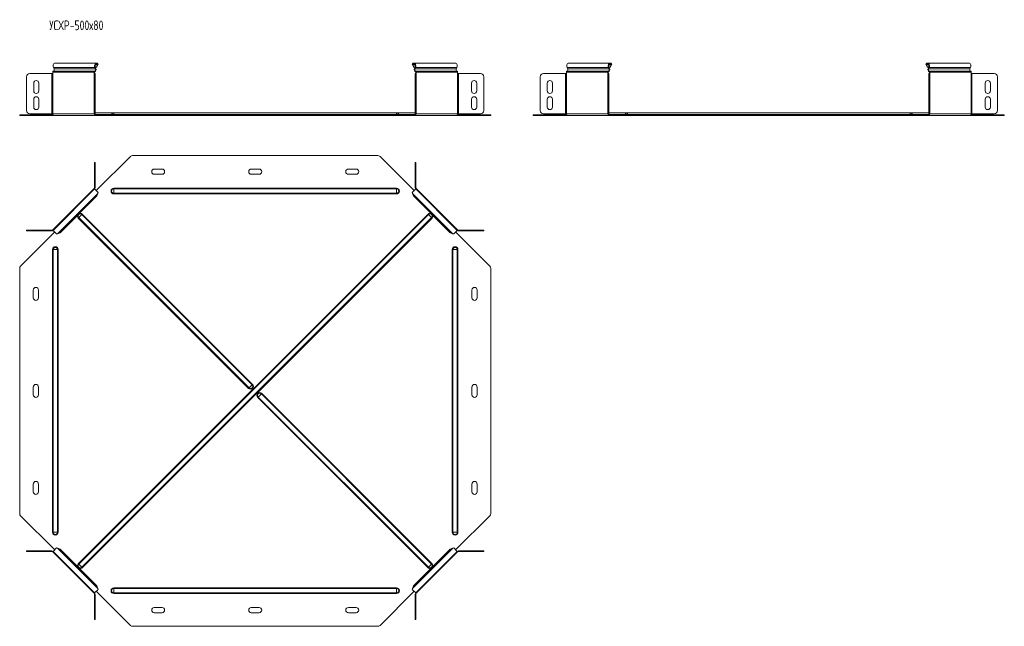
# Model space of a CAD drawing. Header units: millimetres. Extents: x -229 to 1462, y -7545 to 292.
# Tile 2 of 8: x -220 to 1302, y -5948 to -5009. Entities that reach past the tile are written whole.
import ezdxf

# ---------------------------------------------------------------- set-up
doc = ezdxf.new("R2010")
doc.units = ezdxf.units.MM
doc.styles.add('SLDTEXTSTYLE3', font='TXT', dxfattribs={"width": 0.7, "bigfont": 'bigfont'})

msp = doc.modelspace()

# ---------------------------------------------------------------- linework, layer by layer
at = {"color": 7, "linetype": 'Continuous', "lineweight": 15}
for p, q in [((-167.4, -5083.2), (-166.5, -5085.6)), ((-100.6, -5076.6), (-164.6, -5076.6)), ((-102.5, -5085.6), (-103.4, -5083.2)), ((-101.9, -5085.1), (-102.8, -5082.7)), ((-100.7, -5082.7), (-102.8, -5082.7)), ((-99.3, -5079.4), (-100.7, -5082.7)), ((-100.1, -5082.2), (-100.7, -5082.7)), ((-98.7, -5079), (-100.1, -5082.2)), ((-99.3, -5079.4), (-98.7, -5079)), ((-98.4, -5077.8), (-98.9, -5078.5)), ((387.3, -5077.8), (387.8, -5078.5)), ((388.3, -5079.4), (387.6, -5079)), ((389, -5082.2), (387.6, -5079)), ((389.6, -5082.7), (388.3, -5079.4)), ((389.6, -5082.7), (389, -5082.2)), ((453.5, -5076.6), (389.5, -5076.6)), ((391.7, -5082.7), (389.6, -5082.7)), ((391.7, -5082.7), (390.8, -5085.1)), ((392.3, -5083.2), (391.4, -5085.6)), ((455.5, -5085.6), (456.4, -5083.2)), ((627.5, -5085.6), (626.6, -5083.2)), ((693.4, -5076.6), (629.4, -5076.6)), ((690.6, -5083.2), (691.5, -5085.6)), ((691.2, -5082.7), (692.1, -5085.1)), ((691.2, -5082.7), (693.3, -5082.7)), ((693.3, -5082.7), (694.7, -5079.4)), ((693.3, -5082.7), (693.9, -5082.2)), ((693.9, -5082.2), (695.3, -5079)), ((694.7, -5079.4), (695.3, -5079)), ((695.6, -5077.8), (695.1, -5078.5)), ((1181.3, -5077.8), (1181.8, -5078.5)), ((1182.2, -5079.4), (1181.6, -5079)), ((1183, -5082.2), (1181.6, -5079)), ((1183.6, -5082.7), (1182.2, -5079.4)), ((1183.6, -5082.7), (1183, -5082.2)), ((1247.5, -5076.6), (1183.5, -5076.6)), ((1185.7, -5082.7), (1183.6, -5082.7)), ((1185.7, -5082.7), (1184.8, -5085.1)), ((1186.3, -5083.2), (1185.4, -5085.6)), ((1249.4, -5085.6), (1250.3, -5083.2)), ((-208.9, -5150.1), (-208.9, -5097.9)), ((-203.9, -5092.9), (-169.6, -5092.9)), ((-169.6, -5092.9), (-168.5, -5092.9)), ((-168.5, -5090.9), (-168.5, -5092.9)), ((-104.5, -5092.9), (-104.5, -5090.9)), ((-104.5, -5092.9), (-104, -5092.9)), ((-104, -5097.9), (-104, -5092.9)), ((-104, -5092.9), (-103, -5092.9)), ((-104, -5097.9), (-104, -5150.1)), ((-103.8, -5092.9), (-103.8, -5090.9)), ((-103, -5092.9), (-103, -5097.9)), ((-103, -5097.9), (-103, -5150.1)), ((392, -5092.9), (393, -5092.9)), ((392, -5097.9), (392, -5092.9)), ((392, -5150.1), (392, -5097.9)), ((392.7, -5090.9), (392.7, -5092.9)), ((393, -5092.9), (393, -5097.9)), ((393, -5092.9), (393.4, -5092.9)), ((393, -5150.1), (393, -5097.9)), ((393.4, -5090.9), (393.4, -5092.9)), ((457.4, -5092.9), (457.4, -5090.9)), ((457.4, -5092.9), (458.5, -5092.9)), ((458.5, -5092.9), (492.9, -5092.9)), ((497.9, -5097.9), (497.9, -5150.1)), ((585, -5097.9), (585, -5150.1)), ((624.4, -5092.9), (590, -5092.9)), ((625.5, -5092.9), (624.4, -5092.9)), ((625.5, -5092.9), (625.5, -5090.9)), ((689.5, -5090.9), (689.5, -5092.9)), ((689.9, -5092.9), (689.5, -5092.9)), ((689.9, -5092.9), (689.9, -5097.9)), ((690.9, -5092.9), (689.9, -5092.9)), ((689.9, -5150.1), (689.9, -5097.9)), ((690.2, -5090.9), (690.2, -5092.9)), ((690.9, -5097.9), (690.9, -5092.9)), ((690.9, -5150.1), (690.9, -5097.9)), ((1185.9, -5092.9), (1186.9, -5092.9)), ((1185.9, -5097.9), (1185.9, -5092.9)), ((1185.9, -5150.1), (1185.9, -5097.9)), ((1186.7, -5090.9), (1186.7, -5092.9)), ((1186.9, -5092.9), (1186.9, -5097.9)), ((1186.9, -5092.9), (1187.4, -5092.9)), ((1186.9, -5150.1), (1186.9, -5097.9)), ((1187.4, -5090.9), (1187.4, -5092.9)), ((1251.4, -5092.9), (1251.4, -5090.9)), ((1251.4, -5092.9), (1252.5, -5092.9)), ((1252.5, -5092.9), (1286.9, -5092.9)), ((1291.9, -5097.9), (1291.9, -5150.1)), ((-197.9, -5107.6), (-197.9, -5119.6)), ((-189.9, -5119.6), (-189.9, -5107.6)), ((478.9, -5107.6), (478.9, -5119.6)), ((486.9, -5119.6), (486.9, -5107.6)), ((596, -5119.6), (596, -5107.6)), ((604, -5107.6), (604, -5119.6)), ((1272.9, -5107.6), (1272.9, -5119.6)), ((1280.9, -5119.6), (1280.9, -5107.6)), ((-197.9, -5132.6), (-197.9, -5144.6)), ((-189.9, -5144.6), (-189.9, -5132.6)), ((478.9, -5132.6), (478.9, -5144.6)), ((486.9, -5144.6), (486.9, -5132.6)), ((596, -5144.6), (596, -5132.6)), ((604, -5132.6), (604, -5144.6)), ((1272.9, -5132.6), (1272.9, -5144.6)), ((1280.9, -5144.6), (1280.9, -5132.6)), ((-219.5, -5157.6), (-219.5, -5156.6)), ((-219.5, -5156.6), (-218.1, -5156.6)), ((-218.1, -5157.6), (-219.5, -5157.6)), ((-218.1, -5156.6), (-168.2, -5156.6)), ((-218.1, -5157.6), (-166.7, -5157.6)), ((-169.6, -5155.1), (-203.9, -5155.1)), ((-168.5, -5155.1), (-169.6, -5155.1)), ((-166.7, -5157.6), (-102.7, -5157.6)), ((-104, -5155.1), (-104.5, -5155.1)), ((-104, -5155.1), (-104, -5150.1)), ((-103, -5155.1), (-104, -5155.1)), ((-103, -5150.1), (-103, -5155.1)), ((-74, -5153.6), (-103, -5153.6)), ((-102.7, -5156.6), (-101.3, -5156.6)), ((-102.7, -5157.6), (-101.3, -5157.6)), ((-101.3, -5156.6), (-101.3, -5157.6)), ((-101.3, -5156.6), (-48.5, -5156.6)), ((-101.3, -5157.6), (-48.5, -5157.6)), ((363, -5153.6), (-74, -5153.6)), ((-48.5, -5156.6), (-45, -5156.6)), ((-45, -5157.6), (-48.5, -5157.6)), ((-45, -5156.6), (333.9, -5156.6)), ((-45, -5157.6), (333.9, -5157.6)), ((333.9, -5156.6), (337.5, -5156.6)), ((337.5, -5157.6), (333.9, -5157.6)), ((337.5, -5156.6), (390.2, -5156.6)), ((337.5, -5157.6), (390.2, -5157.6)), ((392, -5153.6), (363, -5153.6)), ((390.2, -5156.6), (390.2, -5157.6)), ((390.2, -5156.6), (391.6, -5156.6)), ((390.2, -5157.6), (391.6, -5157.6)), ((391.6, -5157.6), (455.7, -5157.6)), ((392, -5155.1), (392, -5150.1)), ((393, -5155.1), (392, -5155.1)), ((393, -5150.1), (393, -5155.1)), ((393.4, -5155.1), (393, -5155.1)), ((455.7, -5157.6), (507, -5157.6)), ((457.1, -5156.6), (507, -5156.6)), ((458.5, -5155.1), (457.4, -5155.1)), ((492.9, -5155.1), (458.5, -5155.1)), ((507, -5156.6), (508.5, -5156.6)), ((508.5, -5157.6), (507, -5157.6)), ((508.5, -5156.6), (508.5, -5157.6)), ((574.4, -5156.6), (574.4, -5157.6)), ((575.9, -5156.6), (574.4, -5156.6)), ((574.4, -5157.6), (575.9, -5157.6)), ((625.8, -5156.6), (575.9, -5156.6)), ((627.2, -5157.6), (575.9, -5157.6)), ((590, -5155.1), (624.4, -5155.1)), ((624.4, -5155.1), (625.5, -5155.1)), ((691.3, -5157.6), (627.2, -5157.6)), ((689.5, -5155.1), (689.9, -5155.1)), ((689.9, -5150.1), (689.9, -5155.1)), ((689.9, -5155.1), (690.9, -5155.1)), ((690.9, -5155.1), (690.9, -5150.1)), ((719.9, -5153.6), (690.9, -5153.6)), ((692.7, -5156.6), (691.3, -5156.6)), ((692.7, -5157.6), (691.3, -5157.6)), ((692.7, -5156.6), (692.7, -5157.6)), ((745.4, -5156.6), (692.7, -5156.6)), ((745.4, -5157.6), (692.7, -5157.6)), ((1156.9, -5153.6), (719.9, -5153.6)), ((749, -5156.6), (745.4, -5156.6)), ((745.4, -5157.6), (749, -5157.6)), ((749, -5156.6), (1127.9, -5156.6)), ((749, -5157.6), (1127.9, -5157.6)), ((1127.9, -5156.6), (1131.5, -5156.6)), ((1131.5, -5157.6), (1127.9, -5157.6)), ((1131.5, -5156.6), (1184.2, -5156.6)), ((1131.5, -5157.6), (1184.2, -5157.6)), ((1185.9, -5153.6), (1156.9, -5153.6)), ((1184.2, -5156.6), (1184.2, -5157.6)), ((1184.2, -5156.6), (1185.6, -5156.6)), ((1184.2, -5157.6), (1185.6, -5157.6)), ((1185.6, -5157.6), (1249.6, -5157.6)), ((1185.9, -5155.1), (1185.9, -5150.1)), ((1186.9, -5155.1), (1185.9, -5155.1)), ((1186.9, -5150.1), (1186.9, -5155.1)), ((1187.4, -5155.1), (1186.9, -5155.1)), ((1249.6, -5157.6), (1301, -5157.6)), ((1251.1, -5156.6), (1301, -5156.6)), ((1252.5, -5155.1), (1251.4, -5155.1)), ((1286.9, -5155.1), (1252.5, -5155.1)), ((1301, -5156.6), (1302.4, -5156.6)), ((1302.4, -5157.6), (1301, -5157.6)), ((1302.4, -5156.6), (1302.4, -5157.6)), ((-45, -5219.5), (333.9, -5219.5)), ((-103, -5230.1), (-104, -5230.1)), ((-104, -5230.1), (-104, -5235.1)), ((-104, -5269.5), (-104, -5235.1)), ((-103, -5235.1), (-103, -5230.1)), ((-103, -5269.5), (-103, -5235.1)), ((-101.3, -5273.8), (-48.5, -5221)), ((337.5, -5221), (390.2, -5273.8)), ((393, -5230.1), (392, -5230.1)), ((392, -5230.1), (392, -5235.1)), ((392, -5235.1), (392, -5269.5)), ((393, -5235.1), (393, -5230.1)), ((393, -5235.1), (393, -5269.5)), ((0.5, -5240.5), (-11.5, -5240.5)), ((-11.5, -5248.5), (0.5, -5248.5)), ((150.5, -5240.5), (138.5, -5240.5)), ((138.5, -5248.5), (150.5, -5248.5)), ((300.5, -5240.5), (288.5, -5240.5)), ((288.5, -5248.5), (300.5, -5248.5)), ((-104.5, -5270.6), (-168.5, -5334.6)), ((-103.8, -5271.3), (-167.8, -5335.3)), ((-103.8, -5271.3), (-104.5, -5270.6)), ((-98.4, -5276.6), (-103.8, -5271.3)), ((-98.7, -5278.2), (-100.1, -5282)), ((392.7, -5271.3), (387.3, -5276.6)), ((389, -5282), (387.6, -5278.2)), ((393.4, -5270.6), (392.7, -5271.3)), ((456.7, -5335.3), (392.7, -5271.3)), ((457.4, -5334.6), (393.4, -5270.6)), ((-100.1, -5282), (-157, -5339)), ((446, -5339), (389, -5282)), ((-218.1, -5390.5), (-165.3, -5337.8)), ((-208.9, -5335), (-208.9, -5336)), ((-203.9, -5335), (-208.9, -5335)), ((-208.9, -5336), (-203.9, -5336)), ((-203.9, -5335), (-169.6, -5335)), ((-203.9, -5336), (-169.6, -5336)), ((-168.5, -5334.6), (-167.8, -5335.3)), ((-167.8, -5335.3), (-162.4, -5340.7)), ((-157, -5339), (-160.9, -5340.4)), ((449.8, -5340.4), (446, -5339)), ((451.4, -5340.7), (456.7, -5335.3)), ((454.3, -5337.8), (507, -5390.5)), ((456.7, -5335.3), (457.4, -5334.6)), ((458.5, -5335), (492.9, -5335)), ((458.5, -5336), (492.9, -5336)), ((497.9, -5335), (492.9, -5335)), ((492.9, -5336), (497.9, -5336)), ((497.9, -5336), (497.9, -5335)), ((-219.5, -5394.1), (-219.5, -5773)), ((508.5, -5773), (508.5, -5394.1)), ((-198.5, -5427.5), (-198.5, -5439.5)), ((-190.5, -5439.5), (-190.5, -5427.5)), ((479.5, -5427.5), (479.5, -5439.5)), ((487.5, -5439.5), (487.5, -5427.5)), ((-198.5, -5577.5), (-198.5, -5589.5)), ((-190.5, -5589.5), (-190.5, -5577.5)), ((479.5, -5577.5), (479.5, -5589.5)), ((487.5, -5589.5), (487.5, -5577.5)), ((-198.5, -5727.5), (-198.5, -5739.5)), ((-190.5, -5739.5), (-190.5, -5727.5)), ((479.5, -5727.5), (479.5, -5739.5)), ((487.5, -5739.5), (487.5, -5727.5)), ((-218.1, -5776.6), (-165.3, -5829.3)), ((454.3, -5829.3), (507, -5776.6)), ((-167.8, -5831.8), (-162.4, -5826.4)), ((-157, -5828.1), (-160.9, -5826.7)), ((-100.1, -5885.1), (-157, -5828.1)), ((446, -5828.1), (389, -5885.1)), ((449.8, -5826.7), (446, -5828.1)), ((451.4, -5826.4), (456.7, -5831.8)), ((-208.9, -5832), (-208.9, -5831)), ((-208.9, -5831), (-203.9, -5831)), ((-203.9, -5832), (-208.9, -5832)), ((-203.9, -5831), (-169.6, -5831)), ((-203.9, -5832), (-169.6, -5832)), ((-168.5, -5832.5), (-167.8, -5831.8)), ((-104.5, -5896.5), (-168.5, -5832.5)), ((-167.8, -5831.8), (-103.8, -5895.8)), ((392.7, -5895.8), (456.7, -5831.8)), ((457.4, -5832.5), (393.4, -5896.5)), ((456.7, -5831.8), (457.4, -5832.5)), ((458.5, -5831), (492.9, -5831)), ((458.5, -5832), (492.9, -5832)), ((492.9, -5831), (497.9, -5831)), ((497.9, -5832), (492.9, -5832)), ((497.9, -5831), (497.9, -5832)), ((-98.7, -5888.9), (-100.1, -5885.1)), ((389, -5885.1), (387.6, -5888.9)), ((-103.8, -5895.8), (-104.5, -5896.5)), ((-104, -5897.6), (-104, -5932)), ((-98.4, -5890.4), (-103.8, -5895.8)), ((-103, -5897.6), (-103, -5932)), ((-101.3, -5893.3), (-48.5, -5946.1)), ((337.5, -5946.1), (390.2, -5893.3)), ((392.7, -5895.8), (387.3, -5890.4)), ((392, -5932), (392, -5897.6)), ((393.4, -5896.5), (392.7, -5895.8)), ((393, -5932), (393, -5897.6)), ((0.5, -5918.5), (-11.5, -5918.5)), ((150.5, -5918.5), (138.5, -5918.5)), ((300.5, -5918.5), (288.5, -5918.5)), ((-104, -5937), (-104, -5932)), ((-103, -5932), (-103, -5937)), ((-11.5, -5926.5), (0.5, -5926.5)), ((138.5, -5926.5), (150.5, -5926.5)), ((288.5, -5926.5), (300.5, -5926.5)), ((392, -5937), (392, -5932)), ((393, -5932), (393, -5937)), ((-103, -5937), (-104, -5937)), ((-45, -5947.5), (333.9, -5947.5)), ((393, -5937), (392, -5937))]:
    msp.add_line(p, q, dxfattribs=at)
at = {"color": 7, "linetype": 'Continuous', "lineweight": 0}
for p, q in [((-103.4, -5083.2), (-167.4, -5083.2)), ((-103.4, -5083.2), (-102.8, -5082.7)), ((-99.3, -5079.4), (-102.8, -5079.4)), ((391.7, -5079.4), (388.3, -5079.4)), ((392.3, -5083.2), (391.7, -5082.7)), ((456.4, -5083.2), (392.3, -5083.2)), ((626.6, -5083.2), (690.6, -5083.2)), ((690.6, -5083.2), (691.2, -5082.7)), ((691.2, -5079.4), (694.7, -5079.4)), ((1185.7, -5079.4), (1182.2, -5079.4)), ((1186.3, -5083.2), (1185.7, -5082.7)), ((1250.3, -5083.2), (1186.3, -5083.2)), ((-169.6, -5092.9), (-169.6, -5155.1)), ((-104.5, -5090.9), (-168.5, -5090.9)), ((-168.5, -5155.1), (-168.5, -5092.9)), ((-103.6, -5089.2), (-167.6, -5089.2)), ((-102.5, -5085.6), (-166.5, -5085.6)), ((-104.5, -5090.9), (-103.8, -5090.9)), ((-104.5, -5155.1), (-104.5, -5092.9)), ((-103, -5097.9), (-104, -5097.9)), ((-103.6, -5089.2), (-103.4, -5090.1)), ((-102.5, -5085.6), (-101.9, -5085.1)), ((391.4, -5085.6), (390.8, -5085.1)), ((455.5, -5085.6), (391.4, -5085.6)), ((393, -5097.9), (392, -5097.9)), ((392.5, -5089.2), (392.3, -5090.1)), ((456.5, -5089.2), (392.5, -5089.2)), ((393.4, -5090.9), (392.7, -5090.9)), ((457.4, -5090.9), (393.4, -5090.9)), ((393.4, -5155.1), (393.4, -5092.9)), ((457.4, -5155.1), (457.4, -5092.9)), ((458.5, -5155.1), (458.5, -5092.9)), ((624.4, -5155.1), (624.4, -5092.9)), ((625.5, -5090.9), (689.5, -5090.9)), ((625.5, -5155.1), (625.5, -5092.9)), ((626.4, -5089.2), (690.4, -5089.2)), ((627.5, -5085.6), (691.5, -5085.6)), ((689.5, -5090.9), (690.2, -5090.9)), ((689.5, -5155.1), (689.5, -5092.9)), ((689.9, -5097.9), (690.9, -5097.9)), ((690.4, -5089.2), (690.6, -5090.1)), ((691.5, -5085.6), (692.1, -5085.1)), ((1185.4, -5085.6), (1184.8, -5085.1)), ((1249.4, -5085.6), (1185.4, -5085.6)), ((1186.9, -5097.9), (1185.9, -5097.9)), ((1186.5, -5089.2), (1186.3, -5090.1)), ((1250.5, -5089.2), (1186.5, -5089.2)), ((1187.4, -5090.9), (1186.7, -5090.9)), ((1251.4, -5090.9), (1187.4, -5090.9)), ((1187.4, -5155.1), (1187.4, -5092.9)), ((1251.4, -5155.1), (1251.4, -5092.9)), ((1252.5, -5155.1), (1252.5, -5092.9)), ((-218.1, -5156.6), (-218.1, -5157.6)), ((-104.5, -5155.1), (-168.5, -5155.1)), ((-104, -5150.1), (-103, -5150.1)), ((-103.6, -5155.9), (-77.5, -5155.9)), ((-102.7, -5156.6), (-102.7, -5157.6)), ((-77.5, -5155.9), (-74, -5155.9)), ((-74, -5153.6), (-74, -5155.9)), ((-74, -5155.9), (-74, -5156.6)), ((363, -5155.9), (-74, -5155.9)), ((-48.5, -5157.6), (-48.5, -5156.6)), ((-45, -5156.6), (-45, -5157.6)), ((333.9, -5157.6), (333.9, -5156.6)), ((337.5, -5156.6), (337.5, -5157.6)), ((363, -5153.6), (363, -5155.9)), ((363, -5155.9), (363, -5156.6)), ((366.4, -5155.9), (363, -5155.9)), ((366.4, -5155.9), (392.5, -5155.9)), ((391.6, -5156.6), (391.6, -5157.6)), ((392, -5150.1), (393, -5150.1)), ((457.4, -5155.1), (393.4, -5155.1)), ((507, -5157.6), (507, -5156.6)), ((575.9, -5157.6), (575.9, -5156.6)), ((625.5, -5155.1), (689.5, -5155.1)), ((690.9, -5150.1), (689.9, -5150.1)), ((716.5, -5155.9), (690.4, -5155.9)), ((691.3, -5156.6), (691.3, -5157.6)), ((716.5, -5155.9), (719.9, -5155.9)), ((719.9, -5153.6), (719.9, -5155.9)), ((719.9, -5155.9), (719.9, -5156.6)), ((1156.9, -5155.9), (719.9, -5155.9)), ((745.4, -5156.6), (745.4, -5157.6)), ((749, -5157.6), (749, -5156.6)), ((1127.9, -5157.6), (1127.9, -5156.6)), ((1131.5, -5156.6), (1131.5, -5157.6)), ((1156.9, -5153.6), (1156.9, -5155.9)), ((1156.9, -5155.9), (1156.9, -5156.6)), ((1160.4, -5155.9), (1156.9, -5155.9)), ((1186.5, -5155.9), (1160.4, -5155.9)), ((1185.6, -5156.6), (1185.6, -5157.6)), ((1185.9, -5150.1), (1186.9, -5150.1)), ((1251.4, -5155.1), (1187.4, -5155.1)), ((1301, -5157.6), (1301, -5156.6)), ((-104, -5235.1), (-103, -5235.1)), ((392, -5235.1), (393, -5235.1)), ((-98.7, -5278.2), (-160.9, -5340.4)), ((-104, -5269.5), (-103, -5269.5)), ((-74, -5271.1), (-74, -5270.2)), ((-74, -5270.2), (363, -5270.2)), ((-74, -5278), (-74, -5271.1)), ((-74, -5271.1), (363, -5271.1)), ((-74, -5278), (363, -5278)), ((-74, -5278.9), (-74, -5278)), ((-74, -5278.9), (363, -5278.9)), ((363, -5271.1), (363, -5270.2)), ((363, -5278), (363, -5271.1)), ((363, -5278.9), (363, -5278)), ((449.8, -5340.4), (387.6, -5278.2)), ((393, -5269.5), (392, -5269.5)), ((-129, -5850.8), (411.7, -5310.1)), ((-123.5, -5310.8), (-128.3, -5315.6)), ((-128.3, -5851.5), (412.4, -5310.8)), ((-122.8, -5310.1), (-123.5, -5310.8)), ((139.8, -5574), (-123.5, -5310.8)), ((140.5, -5573.4), (-122.8, -5310.1)), ((412.4, -5310.8), (411.7, -5310.1)), ((417.2, -5315.6), (412.4, -5310.8)), ((-128.3, -5315.6), (-129, -5316.3)), ((134.3, -5579.6), (-129, -5316.3)), ((135, -5578.9), (-128.3, -5315.6)), ((-123.5, -5856.3), (417.2, -5315.6)), ((-122.8, -5857), (417.9, -5316.3)), ((417.9, -5316.3), (417.2, -5315.6)), ((-203.9, -5336), (-203.9, -5335)), ((-169.6, -5335), (-169.6, -5336)), ((458.5, -5335), (458.5, -5336)), ((492.9, -5335), (492.9, -5336)), ((-168, -5365), (-168.9, -5365)), ((-168.9, -5802), (-168.9, -5365)), ((-161.1, -5365), (-168, -5365)), ((-168, -5802), (-168, -5365)), ((-161.1, -5802), (-161.1, -5365)), ((-160.2, -5365), (-161.1, -5365)), ((-160.2, -5802), (-160.2, -5365)), ((449.1, -5365), (450, -5365)), ((449.1, -5365), (449.1, -5802)), ((450, -5365), (456.9, -5365)), ((450, -5365), (450, -5802)), ((456.9, -5365), (456.9, -5802)), ((456.9, -5365), (457.8, -5365)), ((457.8, -5365), (457.8, -5802)), ((135, -5578.9), (134.3, -5579.6)), ((139.8, -5574), (135, -5578.9)), ((140.5, -5573.4), (139.8, -5574)), ((148.4, -5593.7), (149.1, -5593)), ((148.4, -5593.7), (411.7, -5857)), ((149.1, -5593), (154, -5588.2)), ((149.1, -5593), (412.4, -5856.3)), ((154, -5588.2), (154.6, -5587.5)), ((154, -5588.2), (417.2, -5851.5)), ((154.6, -5587.5), (417.9, -5850.8)), ((-168, -5802), (-168.9, -5802)), ((-161.1, -5802), (-168, -5802)), ((-160.2, -5802), (-161.1, -5802)), ((449.1, -5802), (450, -5802)), ((450, -5802), (456.9, -5802)), ((456.9, -5802), (457.8, -5802)), ((-98.7, -5888.9), (-160.9, -5826.7)), ((449.8, -5826.7), (387.6, -5888.9)), ((-203.9, -5831), (-203.9, -5832)), ((-169.6, -5832), (-169.6, -5831)), ((458.5, -5832), (458.5, -5831)), ((492.9, -5832), (492.9, -5831)), ((-128.3, -5851.5), (-129, -5850.8)), ((-123.5, -5856.3), (-128.3, -5851.5)), ((-122.8, -5857), (-123.5, -5856.3)), ((411.7, -5857), (412.4, -5856.3)), ((412.4, -5856.3), (417.2, -5851.5)), ((417.2, -5851.5), (417.9, -5850.8)), ((363, -5888.2), (-74, -5888.2)), ((-74, -5888.2), (-74, -5889.1)), ((363, -5889.1), (-74, -5889.1)), ((-74, -5889.1), (-74, -5896)), ((363, -5888.2), (363, -5889.1)), ((363, -5889.1), (363, -5896)), ((-104, -5897.6), (-103, -5897.6)), ((363, -5896), (-74, -5896)), ((-74, -5896), (-74, -5896.9)), ((363, -5896.9), (-74, -5896.9)), ((363, -5896), (363, -5896.9)), ((393, -5897.6), (392, -5897.6)), ((-104, -5932), (-103, -5932)), ((392, -5932), (393, -5932))]:
    msp.add_line(p, q, dxfattribs=at)
at = {"color": 7, "linetype": 'Continuous', "lineweight": 15, "flags": 128}
for points in [[(-167.4, -5083.2), (-167.7, -5082), (-167.8, -5080.8), (-167.6, -5079.5), (-167.2, -5078.4), (-166.6, -5077.5), (-165.8, -5076.9), (-164.9, -5076.6), (-164.6, -5076.6)], [(-98.4, -5077.8), (-99.1, -5077.1), (-100, -5076.7), (-100.9, -5076.6), (-101.7, -5076.9), (-102.5, -5077.5), (-103.1, -5078.4), (-103.6, -5079.5), (-103.8, -5080.8), (-103.7, -5082), (-103.4, -5083.2)], [(-98.9, -5078.5), (-99.6, -5077.9), (-100.5, -5077.6), (-101.3, -5077.7), (-102.1, -5078.3), (-102.7, -5079.2), (-103, -5080.3), (-103, -5081.6), (-102.8, -5082.7)], [(392.3, -5083.2), (392.6, -5082), (392.7, -5080.8), (392.5, -5079.5), (392.1, -5078.4), (391.4, -5077.5), (390.7, -5076.9), (389.8, -5076.6), (388.9, -5076.7), (388.1, -5077.1), (387.3, -5077.8)], [(391.7, -5082.7), (392, -5081.6), (391.9, -5080.3), (391.6, -5079.2), (391, -5078.3), (390.2, -5077.7), (389.4, -5077.6), (388.5, -5077.9), (387.8, -5078.5)], [(453.5, -5076.6), (453.8, -5076.6), (454.7, -5076.9), (455.5, -5077.5), (456.1, -5078.4), (456.5, -5079.5), (456.7, -5080.8), (456.7, -5082), (456.4, -5083.2)], [(629.4, -5076.6), (629.1, -5076.6), (628.2, -5076.9), (627.4, -5077.5), (626.8, -5078.4), (626.4, -5079.5), (626.2, -5080.8), (626.2, -5082), (626.6, -5083.2)], [(690.6, -5083.2), (690.3, -5082), (690.2, -5080.8), (690.4, -5079.5), (690.8, -5078.4), (691.5, -5077.5), (692.2, -5076.9), (693.1, -5076.6), (694, -5076.7), (694.8, -5077.1), (695.6, -5077.8)], [(691.2, -5082.7), (690.9, -5081.6), (691, -5080.3), (691.3, -5079.2), (691.9, -5078.3), (692.7, -5077.7), (693.5, -5077.6), (694.4, -5077.9), (695.1, -5078.5)], [(1186.3, -5083.2), (1186.6, -5082), (1186.7, -5080.8), (1186.5, -5079.5), (1186.1, -5078.4), (1185.4, -5077.5), (1184.6, -5076.9), (1183.8, -5076.6), (1182.9, -5076.7), (1182, -5077.1), (1181.3, -5077.8)], [(1185.7, -5082.7), (1185.9, -5081.6), (1185.9, -5080.3), (1185.6, -5079.2), (1185, -5078.3), (1184.2, -5077.7), (1183.4, -5077.6), (1182.5, -5077.9), (1181.8, -5078.5)], [(1247.5, -5076.6), (1247.8, -5076.6), (1248.7, -5076.9), (1249.5, -5077.5), (1250.1, -5078.4), (1250.5, -5079.5), (1250.7, -5080.8), (1250.6, -5082), (1250.3, -5083.2)]]:
    msp.add_lwpolyline(points, dxfattribs=at)
at = {"color": 7, "linetype": 'Continuous', "lineweight": 15}
for centre, radius, start, end in [((-203.9, -5097.9), 5, 90, 180), ((-166.7, -5090.7), 1.82, 119.6529, 184.4929), ((-169.1, -5086.8), 2.86, 302.6699, 24.1904), ((-102.7, -5090.7), 1.82, 119.6529, 184.4929), ((-103, -5090.8), 0.811, 119.6529, 184.4929), ((-105.1, -5086.8), 2.86, 302.6699, 24.1904), ((-105.5, -5086.8), 4, 302.6699, 24.1904), ((394.4, -5086.8), 4, 155.8096, 237.3301), ((394, -5086.8), 2.86, 155.8096, 237.3301), ((391.9, -5090.8), 0.811, 355.5071, 60.3471), ((391.6, -5090.7), 1.82, 355.5071, 60.3471), ((458.1, -5086.8), 2.86, 155.8096, 237.3301), ((455.6, -5090.7), 1.82, 355.5071, 60.3471), ((492.9, -5097.9), 5, 0, 90), ((590, -5097.9), 5, 90, 180), ((627.3, -5090.7), 1.82, 119.6529, 184.4929), ((624.8, -5086.8), 2.86, 302.6699, 24.1904), ((691.3, -5090.7), 1.82, 119.6529, 184.4929), ((691, -5090.8), 0.811, 119.6529, 184.4929), ((688.9, -5086.8), 2.86, 302.6699, 24.1904), ((688.5, -5086.8), 4, 302.6699, 24.1904), ((1188.4, -5086.8), 4, 155.8096, 237.3301), ((1188, -5086.8), 2.86, 155.8096, 237.3301), ((1185.9, -5090.8), 0.811, 355.5071, 60.3471), ((1185.6, -5090.7), 1.82, 355.5071, 60.3471), ((1252, -5086.8), 2.86, 155.8096, 237.3301), ((1249.6, -5090.7), 1.82, 355.5071, 60.3471), ((1286.9, -5097.9), 5, 0, 90), ((-193.9, -5107.6), 4, 0, 180), ((482.9, -5107.6), 4, 0, 180), ((600, -5107.6), 4, 0, 180), ((1276.9, -5107.6), 4, 0, 180), ((-193.9, -5119.6), 4, 180, 0), ((-193.9, -5132.6), 4, 0, 180), ((482.9, -5119.6), 4, 180, 0), ((482.9, -5132.6), 4, 0, 180), ((600, -5119.6), 4, 180, 0), ((600, -5132.6), 4, 0, 180), ((1276.9, -5119.6), 4, 180, 0), ((1276.9, -5132.6), 4, 0, 180), ((-203.9, -5150.1), 5, 180, 270), ((-193.9, -5144.6), 4, 180, 0), ((-168.9, -5155.6), 1, 270, 309.7535), ((-166.3, -5155.4), 2.23, 171.9505, 258.5782), ((-102.3, -5155.4), 2.23, 171.9505, 258.5782), ((-102.4, -5155.3), 1.34, 171.9505, 258.5782), ((-78.4, -5155.6), 1, 270, 338.9773), ((-74, -5157.3), 3.68, 90, 158.9773), ((363, -5157.3), 3.68, 21.0227, 90), ((367.3, -5155.6), 1, 201.0227, 270), ((391.2, -5155.4), 2.23, 281.4218, 8.0495), ((391.4, -5155.3), 1.34, 281.4218, 8.0495), ((455.2, -5155.4), 2.23, 281.4218, 8.0495), ((457.8, -5155.6), 1, 230.2465, 270), ((482.9, -5144.6), 4, 180, 0), ((492.9, -5150.1), 5, 270, 0), ((590, -5150.1), 5, 180, 270), ((600, -5144.6), 4, 180, 0), ((625.1, -5155.6), 1, 270, 309.7535), ((627.7, -5155.4), 2.23, 171.9505, 258.5782), ((691.7, -5155.4), 2.23, 171.9505, 258.5782), ((691.5, -5155.3), 1.34, 171.9505, 258.5782), ((715.6, -5155.6), 1, 270, 338.9773), ((719.9, -5157.3), 3.68, 90, 158.9773), ((1156.9, -5157.3), 3.68, 21.0227, 90), ((1161.3, -5155.6), 1, 201.0227, 270), ((1185.2, -5155.4), 2.23, 281.4218, 8.0495), ((1185.4, -5155.3), 1.34, 281.4218, 8.0495), ((1249.2, -5155.4), 2.23, 281.4218, 8.0495), ((1251.8, -5155.6), 1, 230.2465, 270), ((1276.9, -5144.6), 4, 180, 0), ((1286.9, -5150.1), 5, 270, 0), ((-45, -5224.5), 5, 90, 135), ((333.9, -5224.5), 5, 45, 90), ((-11.5, -5244.5), 4, 90, 270), ((0.5, -5244.5), 4, 270, 90), ((138.5, -5244.5), 4, 90, 270), ((150.5, -5244.5), 4, 270, 90), ((288.5, -5244.5), 4, 90, 270), ((300.5, -5244.5), 4, 270, 90), ((-105.5, -5269.5), 1.5, 315, 0), ((-105.5, -5269.5), 2.5, 315, 0), ((394.5, -5269.5), 2.5, 180, 225), ((394.5, -5269.5), 1.5, 180, 225), ((-169.6, -5333.5), 1.5, 270, 315), ((-169.6, -5333.5), 2.5, 270, 315), ((458.5, -5333.5), 2.5, 225, 270), ((458.5, -5333.5), 1.5, 225, 270), ((-214.5, -5394.1), 5, 135, 180), ((503.5, -5394.1), 5, 0, 45), ((-194.5, -5427.5), 4, 0, 180), ((483.5, -5427.5), 4, 0, 180), ((-194.5, -5439.5), 4, 180, 0), ((483.5, -5439.5), 4, 180, 0), ((-194.5, -5577.5), 4, 0, 180), ((483.5, -5577.5), 4, 0, 180), ((-194.5, -5589.5), 4, 180, 0), ((483.5, -5589.5), 4, 180, 0), ((-194.5, -5727.5), 4, 0, 180), ((483.5, -5727.5), 4, 0, 180), ((-194.5, -5739.5), 4, 180, 0), ((483.5, -5739.5), 4, 180, 0), ((-214.5, -5773), 5, 180, 225), ((503.5, -5773), 5, 315, 0), ((-169.6, -5833.5), 2.5, 45, 90), ((-169.6, -5833.5), 1.5, 45, 90), ((458.5, -5833.5), 2.5, 90, 135), ((458.5, -5833.5), 1.5, 90, 135), ((-105.5, -5897.6), 1.5, 0, 45), ((-105.5, -5897.6), 2.5, 0, 45), ((394.5, -5897.6), 2.5, 135, 180), ((394.5, -5897.6), 1.5, 135, 180), ((-11.5, -5922.5), 4, 90, 270), ((0.5, -5922.5), 4, 270, 90), ((138.5, -5922.5), 4, 90, 270), ((150.5, -5922.5), 4, 270, 90), ((288.5, -5922.5), 4, 90, 270), ((300.5, -5922.5), 4, 270, 90), ((-45, -5942.5), 5, 225, 270), ((333.9, -5942.5), 5, 270, 315)]:
    msp.add_arc(centre, radius, start, end, dxfattribs=at)
at = {"color": 7, "linetype": 'Continuous', "lineweight": 0}
for centre, radius, start, end in [((-74, -5274.5), 4.37, 90, 270), ((-74, -5274.5), 3.43, 90, 270), ((363, -5274.5), 4.37, 270, 90), ((363, -5274.5), 3.43, 270, 90), ((-125.9, -5313.2), 3.43, 45, 225), ((-125.9, -5313.2), 4.37, 45, 105.1858), ((414.8, -5313.2), 4.37, 74.797, 135), ((414.8, -5313.2), 3.43, 315, 135), ((-125.9, -5313.2), 4.37, 164.8142, 225), ((414.8, -5313.2), 4.37, 315, 15.203), ((-164.5, -5365), 4.37, 0, 180), ((-164.5, -5365), 3.43, 0, 180), ((453.5, -5365), 4.37, 0, 180), ((453.5, -5365), 3.43, 0, 180), ((137.4, -5576.5), 4.37, 225, 45), ((137.4, -5576.5), 3.43, 225, 45), ((151.5, -5590.6), 4.37, 45, 225), ((151.5, -5590.6), 3.43, 45, 225), ((-164.5, -5802), 4.37, 180, 0), ((-164.5, -5802), 3.43, 180, 0), ((453.5, -5802), 4.37, 180, 0), ((453.5, -5802), 3.43, 180, 0), ((-125.9, -5853.9), 4.37, 135, 195.203), ((-125.9, -5853.9), 3.43, 135, 315), ((-125.9, -5853.9), 4.37, 254.797, 315), ((414.8, -5853.9), 4.37, 225, 285.1858), ((414.8, -5853.9), 3.43, 225, 45), ((414.8, -5853.9), 4.37, 344.8142, 45), ((-74, -5892.5), 4.37, 90, 270), ((-74, -5892.5), 3.43, 90, 270), ((363, -5892.5), 4.37, 270, 90), ((363, -5892.5), 3.43, 270, 90)]:
    msp.add_arc(centre, radius, start, end, dxfattribs=at)
at = {"color": 7, "linetype": 'Continuous', "lineweight": 15}
for points in [[(-99.3, -5079.4), (-99.1, -5079.1), (-99, -5078.8), (-98.9, -5078.5)], [(-98.7, -5079), (-98.6, -5078.5), (-98.5, -5078.1), (-98.4, -5077.8)], [(387.3, -5077.8), (387.4, -5078.1), (387.5, -5078.5), (387.6, -5079)], [(387.8, -5078.5), (387.9, -5078.8), (388.1, -5079.1), (388.3, -5079.4)], [(694.7, -5079.4), (694.8, -5079.1), (695, -5078.8), (695.1, -5078.5)], [(695.6, -5077.8), (695.5, -5078.1), (695.4, -5078.5), (695.3, -5079)], [(1181.3, -5077.8), (1181.4, -5078.1), (1181.5, -5078.5), (1181.6, -5079)], [(1181.8, -5078.5), (1181.9, -5078.8), (1182.1, -5079.1), (1182.2, -5079.4)], [(-98.7, -5278.2), (-98.6, -5277.7), (-98.5, -5277.2), (-98.4, -5276.6)], [(387.3, -5276.6), (387.4, -5277.2), (387.5, -5277.7), (387.6, -5278.2)], [(-162.4, -5340.7), (-161.9, -5340.6), (-161.4, -5340.5), (-160.9, -5340.4)], [(449.8, -5340.4), (450.3, -5340.5), (450.8, -5340.6), (451.4, -5340.7)], [(-162.4, -5826.4), (-161.9, -5826.5), (-161.4, -5826.6), (-160.9, -5826.7)], [(449.8, -5826.7), (450.3, -5826.6), (450.8, -5826.5), (451.4, -5826.4)], [(-98.7, -5888.9), (-98.6, -5889.4), (-98.5, -5889.9), (-98.4, -5890.4)], [(387.3, -5890.4), (387.4, -5889.9), (387.5, -5889.4), (387.6, -5888.9)]]:
    msp.add_open_spline(points, degree=3, dxfattribs=at)

# ---------------------------------------------------------------- texts
at = {"color": 7, "linetype": 'Continuous', "lineweight": 0, "insert": (-173.8, -5010.7), "char_height": 15, "attachment_point": 1, "style": 'SLDTEXTSTYLE3'}
msp.add_mtext('\\M+18454\\M+18452\\M+18456\\M+18451-500\\M+1848780', dxfattribs=at)

doc.saveas('drawing.dxf')
